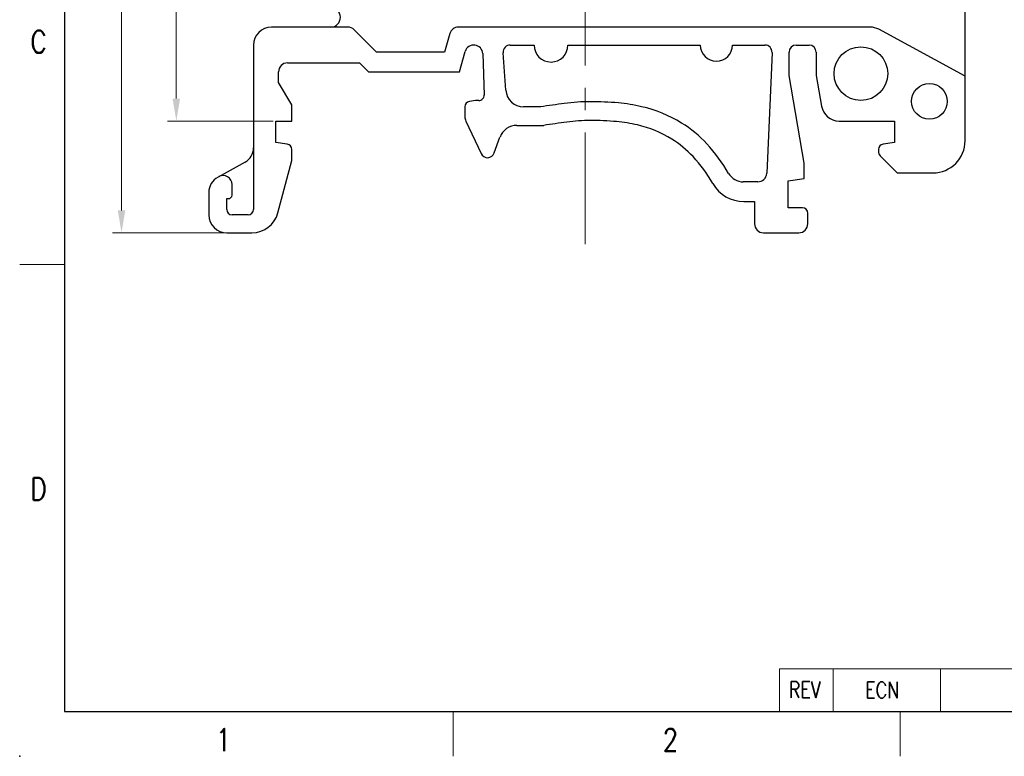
# Model space of a CAD drawing. Header units: inches. Extents: x 3728 to 5408, y -2494 to -825.
# Tile 1 of 11: x 5111 to 5222, y -2494 to -2411. Entities that reach past the tile are written whole.
import ezdxf
from ezdxf.enums import TextEntityAlignment as Align

# ---------------------------------------------------------------- set-up
doc = ezdxf.new("R2010")
doc.units = ezdxf.units.IN
doc.header["$MEASUREMENT"] = 0
doc.linetypes.add('CENTER', pattern=[2, 1.25, -0.25, 0.25, -0.25])
doc.layers.get('0').update_dxf_attribs({"lineweight": 30})
doc.layers.get('Defpoints').update_dxf_attribs({"lineweight": 13})
for name, color, linetype, lineweight in [('center', 1, 'CENTER', 9), ('TEXT', 6, 'Continuous', 13), ('尺寸线', 3, 'Continuous', 13), ('轮廓线', 7, 'Continuous', 30)]:
    doc.layers.add(name, color=color, linetype=linetype, lineweight=lineweight)
doc.styles.add('Romans-高1.8', font='romans.shx', dxfattribs={"width": 0.8, "height": 1.8})
doc.styles.add('romans-高2.5', font='romans.shx', dxfattribs={"width": 0.8, "height": 2.5})
doc.styles.add('romans-高3.5', font='romans.shx', dxfattribs={"width": 0.8, "height": 3.5})
doc.styles.add('宋体-高2.5', font='txt', dxfattribs={"width": 0.8, "height": 2.5})
doc.dimstyles.new('A4_0.5-Rev.1.1', dxfattribs={"dimtxt": 2.5, "dimasz": 2.5, "dimexe": 1, "dimexo": 0.3, "dimgap": 1, "dimtad": 1, "dimlfac": 0.5, "dimzin": 1, "dimdsep": 46, "dimtxsty": 'romans-高2.5', "dimcen": 1, "dimclrd": 256, "dimclre": 256, "dimclrt": 256, "dimadec": 1, "dimazin": 0, "dimtfac": 1, "dimtmove": 0, "dimatfit": 3, "dimfxl": 1, "dimtolj": 1, "dimtzin": 0, "dimlwd": -1, "dimlwe": -1, "dimarcsym": 0})

# ---------------------------------------------------------------- blocks, each defined once
blk = doc.blocks.new('FOR-1754 Rev.1.1-A4客户图')
at = {"layer": 'TEXT'}
for p, q in [((-287, 50), (-292, 50)), ((-243.5, 0), (-243.5, -5)), ((-193.5, 0), (-193.5, -5))]:
    blk.add_line(p, q, dxfattribs=at)
at = {"layer": '尺寸线'}
for p, q in [((-207, 4.8), (-120, 4.8)), ((-207, 4.8), (-207, 0)), ((-201, 4.8), (-201, 0)), ((-189, 4.8), (-189, 0))]:
    blk.add_line(p, q, dxfattribs=at)
at = {"layer": '轮廓线'}
for p, q in [((-287, 200), (-287, 0)), ((-287, 0), (-74.67, 0))]:
    blk.add_line(p, q, dxfattribs=at)
blk.add_point((-292, -5), dxfattribs=at)
at = {"layer": 'TEXT', "width": 0.8}
for s, height, style, p in [('C', 2.5, 'romans-高2.5', (-290.78, 73.66)), ('D', 2.5, 'romans-高2.5', (-290.78, 23.66)), ('REV', 1.8, 'Romans-高1.8', (-205.97, 1.55)), ('ECN', 1.8, 'Romans-高1.8', (-197.43, 1.52)), ('1', 2.5, 'romans-高2.5', (-270.07, -4.41)), ('2', 2.5, 'romans-高2.5', (-220.07, -4.41))]:
    blk.add_text(s, height=height, dxfattribs=dict(at, style=style)).set_placement(p)
at = {"layer": '尺寸线', "width": 0.8}
for tag, height, style, p in [('/', 2.5, 'romans-高2.5', (-94.89, 30.44)), ('/', 2.5, 'romans-高2.5', (-96.71, 25.38)), ('/', 2.5, 'romans-高2.5', (-102.11, 20.6)), ('15EDGKNM-3.81-XXP-1Y-1000A(H)', 3.5, 'romans-高3.5', (-40.89, 11.73)), ('CENGMZ_2018.10.18', 2.5, 'romans-高2.5', (-97.54, 6.17)), ('15EDGKNM-3.5-C04', 2.5, 'romans-高2.5', (-47.36, 6.2)), ('T0-1', 2.5, 'romans-高2.5', (-5.69, 6.17)), ('CUSTOMER_DRAWING', 2.5, 'romans-高2.5', (-56.48, 1.21)), ('2:1', 2.5, 'romans-高2.5', (-23.28, 1.2)), ('1/1', 2.5, 'romans-高2.5', (-5.77, 1.37))]:
    blk.add_attdef(tag, text='', height=height, dxfattribs=dict(at, style=style)).set_placement(p, align=Align.CENTER)
at = {"layer": '尺寸线', "style": '宋体-高2.5', "width": 0.8}
blk.add_attdef('/', text='', height=2.5, dxfattribs=at).set_placement((-55.64, 31.97), align=Align.MIDDLE_LEFT)
blk = doc.blocks.new('*D104')
at = {"layer": 'Defpoints', "color": 0}
for p in [(5122.8, -2343.32), (5149.34, -2343.32), (5134.56, -2435.32)]:
    blk.add_point(p, dxfattribs=at)
at = {"layer": '尺寸线'}
for p, q in [((5149.04, -2343.32), (5121.8, -2343.32)), ((5122.8, -2432.82), (5122.8, -2345.82)), ((5134.26, -2435.32), (5121.8, -2435.32))]:
    blk.add_line(p, q, dxfattribs=at)
for points in [[(5122.38, -2345.82), (5123.22, -2345.82), (5122.8, -2343.32)], [(5122.38, -2432.82), (5123.22, -2432.82), (5122.8, -2435.32)]]:
    blk.add_solid(points, dxfattribs=at)
at = {"layer": '尺寸线', "insert": (5120.55, -2388.07), "char_height": 2.5, "attachment_point": 5, "rotation": 90, "style": 'romans-高2.5'}
blk.add_mtext('\\A1;46.00', dxfattribs=at)
blk = doc.blocks.new('*D107')
at = {"layer": 'Defpoints', "color": 0}
for p in [(5128.93, -2343.32), (5149.34, -2343.32), (5140.06, -2422.82)]:
    blk.add_point(p, dxfattribs=at)
at = {"layer": '尺寸线'}
for p, q in [((5149.04, -2343.32), (5127.93, -2343.32)), ((5128.93, -2420.32), (5128.93, -2345.82)), ((5139.76, -2422.82), (5127.93, -2422.82))]:
    blk.add_line(p, q, dxfattribs=at)
for points in [[(5128.51, -2345.82), (5129.35, -2345.82), (5128.93, -2343.32)], [(5128.51, -2420.32), (5129.35, -2420.32), (5128.93, -2422.82)]]:
    blk.add_solid(points, dxfattribs=at)
at = {"layer": '尺寸线', "insert": (5126.68, -2383.07), "char_height": 2.5, "attachment_point": 5, "rotation": 90, "style": 'romans-高2.5'}
blk.add_mtext('\\A1;39.75', dxfattribs=at)

msp = doc.modelspace()

# ---------------------------------------------------------------- linework, layer by layer
at = {"color": 7, "linetype": 'Continuous'}
for p, q in [((5217.162, -2425.021), (5217.162, -2408.531)), ((5148.119, -2412.321), (5139.562, -2412.321)), ((5151.333, -2415.121), (5148.826, -2412.614)), ((5206.544, -2412.321), (5160.486, -2412.321)), ((5217.162, -2417.814), (5207.499, -2412.563)), ((5159.525, -2413.045), (5158.93, -2415.121)), ((5137.562, -2414.321), (5137.562, -2432.721)), ((5158.93, -2415.121), (5151.333, -2415.121)), ((5160.588, -2417.321), (5161.24, -2415.045)), ((5165.782, -2419.38), (5165.488, -2415.177)), ((5166.286, -2414.321), (5168.939, -2414.321)), ((5172.739, -2414.321), (5187.539, -2414.321)), ((5191.139, -2414.321), (5194.763, -2414.321)), ((5195.562, -2415.156), (5194.962, -2428.665)), ((5197.462, -2417.721), (5197.462, -2415.121)), ((5198.262, -2414.321), (5199.702, -2414.321)), ((5200.502, -2415.121), (5200.502, -2417.721)), ((5163.201, -2415.286), (5163.363, -2419.92)), ((5140.362, -2418.521), (5140.362, -2417.321)), ((5141.362, -2416.321), (5149.422, -2416.321)), ((5149.422, -2416.321), (5150.422, -2417.321)), ((5150.422, -2417.321), (5160.588, -2417.321)), ((5199.162, -2427.521), (5197.462, -2417.721)), ((5200.502, -2417.721), (5201.099, -2421.163)), ((5141.862, -2421.021), (5140.362, -2418.521)), ((5162.408, -2420.521), (5161.714, -2420.631)), ((5162.763, -2420.521), (5162.408, -2420.521)), ((5141.862, -2422.821), (5141.862, -2421.021)), ((5161.208, -2421.223), (5161.208, -2422.321)), ((5169.684, -2421.241), (5167.777, -2421.241)), ((5140.062, -2422.821), (5141.862, -2422.821)), ((5140.062, -2425.221), (5140.062, -2422.821)), ((5161.32, -2422.828), (5163.013, -2426.459)), ((5203.07, -2422.821), (5209.262, -2422.821)), ((5209.262, -2422.821), (5209.262, -2425.221)), ((5167.013, -2423.312), (5170.031, -2423.312)), ((5164.49, -2426.394), (5165.133, -2424.628)), ((5141.346, -2425.401), (5140.062, -2425.221)), ((5141.862, -2427.221), (5141.862, -2425.995)), ((5207.462, -2425.995), (5207.462, -2426.221)), ((5209.262, -2425.221), (5207.979, -2425.401)), ((5140.288, -2433.097), (5141.862, -2427.221)), ((5207.667, -2426.716), (5209.572, -2428.621)), ((5136.635, -2427.405), (5133.593, -2429.092)), ((5199.162, -2429.268), (5199.162, -2427.521)), ((5197.362, -2429.521), (5199.162, -2429.268)), ((5209.572, -2428.621), (5213.562, -2428.621)), ((5135.162, -2431.101), (5135.162, -2429.919)), ((5193.963, -2429.621), (5192.349, -2429.621)), ((5197.362, -2432.521), (5197.362, -2429.521)), ((5132.562, -2430.841), (5132.562, -2433.321)), ((5134.562, -2432.721), (5134.562, -2431.501)), ((5134.562, -2431.501), (5134.762, -2431.501)), ((5192.407, -2431.821), (5193.602, -2431.821)), ((5193.602, -2431.821), (5193.602, -2434.321)), ((5198.962, -2432.521), (5197.362, -2432.521)), ((5136.962, -2433.321), (5135.162, -2433.321)), ((5199.562, -2434.321), (5199.562, -2433.121)), ((5134.562, -2435.321), (5137.39, -2435.321)), ((5194.602, -2435.321), (5198.562, -2435.321))]:
    msp.add_line(p, q, dxfattribs=at)
for centre, radius in [((5205.502, -2417.521), 3), ((5213.162, -2420.621), 2)]:
    msp.add_circle(centre, radius, dxfattribs=at)
for centre, radius, start, end in [((5146.182, -2411.221), 1.1, 270, 90), ((5139.562, -2414.321), 2, 90, 180), ((5148.119, -2413.321), 1, 45, 90), ((5160.486, -2413.321), 1, 90, 164), ((5206.544, -2414.321), 2, 61.48252, 90), ((5162.202, -2415.321), 1, 2, 164), ((5166.286, -2415.121), 0.8, 90, 184), ((5170.839, -2414.321), 1.9, 180, 0), ((5189.339, -2414.321), 1.8, 180, 0), ((5194.763, -2415.121), 0.8, 357.45687, 90), ((5198.262, -2415.121), 0.8, 90, 180), ((5199.702, -2415.121), 0.8, 0, 90), ((5141.362, -2417.321), 1, 90, 180), ((5167.777, -2419.241), 2, 184, 270), ((5161.808, -2421.223), 0.6, 99, 180), ((5162.763, -2419.921), 0.6, 270, 2), ((5175.294, -2442.963), 22.3, 90.11667, 97.64171), ((5175.317, -2454.488), 33.826, 84.8214, 90.11667), ((5185.826, -2524.169), 104.186, 97.44413, 98.91315), ((5176.611, -2440.214), 19.493, 77.05288, 84.8214), ((5177.658, -2435.661), 14.821, 58.28745, 77.05288), ((5203.07, -2420.821), 2, 189.84113, 270), ((5162.408, -2422.321), 1.2, 180, 205), ((5175.294, -2442.963), 20.2, 90.11667, 97.64171), ((5175.317, -2454.488), 31.726, 84.8214, 90.11667), ((5176.611, -2440.214), 17.393, 77.05288, 84.8214), ((5167.013, -2425.312), 2, 90, 160), ((5185.917, -2524.831), 102.755, 97.44246, 98.89358), ((5177.658, -2435.661), 12.721, 58.28745, 77.05288), ((5178.392, -2434.472), 13.424, 42.63103, 58.28745), ((5178.392, -2434.472), 11.324, 42.63103, 58.28745), ((5213.562, -2425.021), 3.6, 270, 0), ((5135.762, -2425.831), 1.8, 299, 0), ((5141.262, -2425.995), 0.6, 0, 82), ((5174.145, -2438.382), 19.197, 30.3552, 42.63103), ((5208.062, -2425.995), 0.6, 98, 180), ((5163.738, -2426.121), 0.8, 205, 340), ((5174.145, -2438.382), 17.097, 30.04097, 42.63103), ((5208.162, -2426.221), 0.7, 180, 225), ((5134.562, -2430.841), 2, 119, 180), ((5134.162, -2429.919), 1, 0, 119), ((5192.349, -2427.721), 1.9, 210.3552, 270), ((5193.963, -2428.621), 1, 270, 357.45687), ((5192.407, -2427.821), 4, 210.04097, 270), ((5134.762, -2431.101), 0.4, 270, 0), ((5135.162, -2432.721), 0.6, 180, 270), ((5136.962, -2432.721), 0.6, 270, 0), ((5198.962, -2433.121), 0.6, 0, 90), ((5134.562, -2433.321), 2, 180, 270), ((5137.39, -2432.321), 3, 270, 345), ((5194.602, -2434.321), 1, 180, 270), ((5198.562, -2434.321), 1, 270, 0)]:
    msp.add_arc(centre, radius, start, end, dxfattribs=at)
at = {"layer": 'center', "ltscale": 10}
msp.add_line((5174.662, -2436.609), (5174.662, -2342.124), dxfattribs=at)

# ---------------------------------------------------------------- block references
msp.add_blockref('FOR-1754 Rev.1.1-A4客户图', (5403.41, -2488.873))

# ---------------------------------------------------------------- dimensions: what is measured, and where the dimension line sits
at = {"layer": '尺寸线'}
dim = msp.add_linear_dim(base=(5122.8, -2343.321), p1=(5134.562, -2435.321), p2=(5149.341, -2343.321), angle=90, dimstyle='A4_0.5-Rev.1.1', dxfattribs=at)
dim.commit()
dim.dimension.update_dxf_attribs({"geometry": '*D104', "text_midpoint": (5122.8, -2388.068), "dimtype": 160})
dim = msp.add_linear_dim(base=(5128.93, -2343.321), p1=(5140.062, -2422.821), p2=(5149.341, -2343.321), angle=90, dimstyle='A4_0.5-Rev.1.1', dxfattribs=at)
dim.commit()
dim.dimension.update_dxf_attribs({"geometry": '*D107', "text_midpoint": (5126.68, -2383.071)})

doc.saveas('drawing.dxf')
